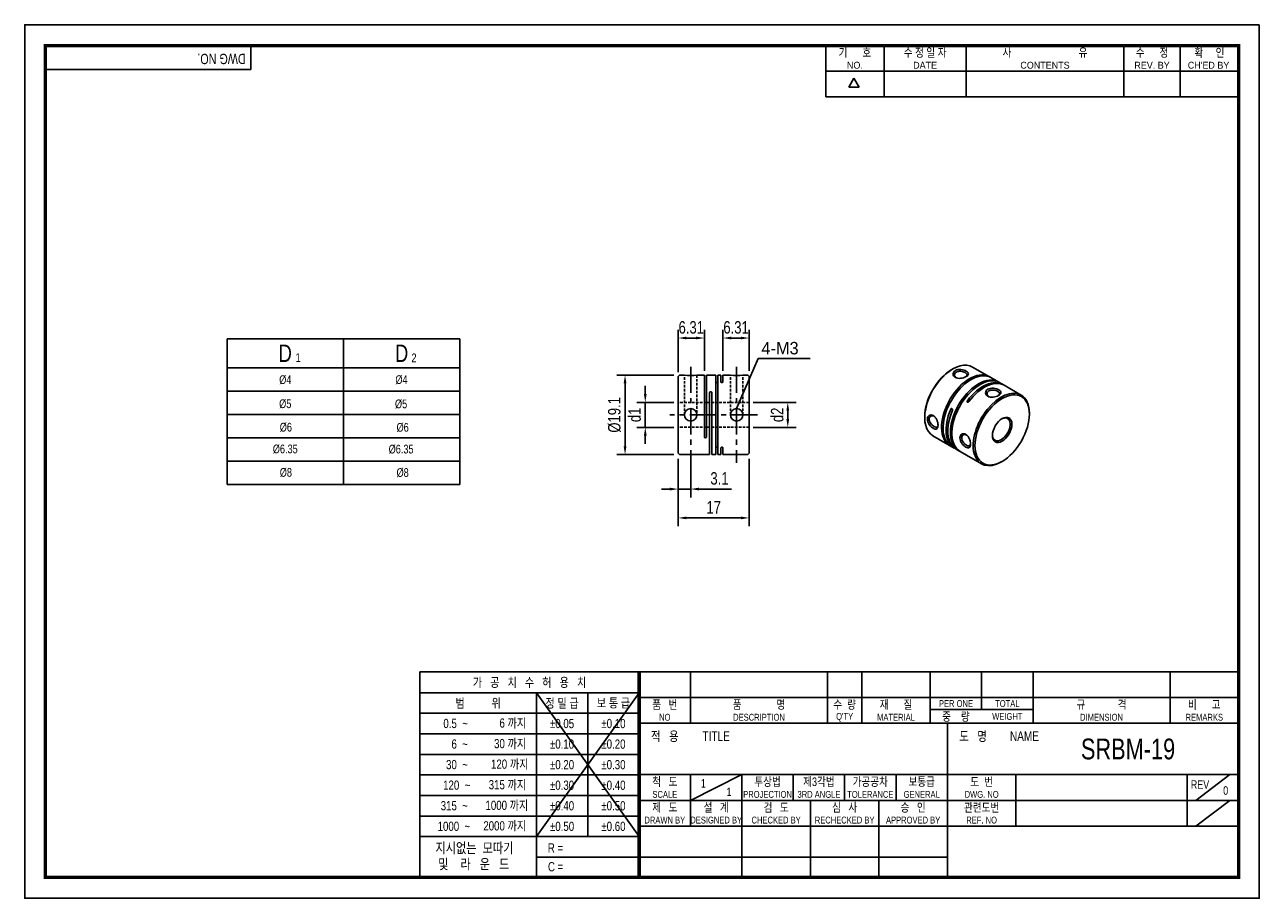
# Model space of a CAD drawing. Header units: millimetres. Extents: x 0 to 297, y 0 to 210.
import ezdxf
from ezdxf.enums import TextEntityAlignment as Align

# ---------------------------------------------------------------- set-up
doc = ezdxf.new("R2010")
doc.units = ezdxf.units.MM
doc.header["$LTSCALE"] = 5
for name, pattern in [('CENTER', [2, 1.25, -0.25, 0.25, -0.25]), ('CENTER2', [1.125, 0.75, -0.125, 0.125, -0.125]), ('DASHED', [0.75, 0.5, -0.25]), ('HIDDEN', [0.375, 0.25, -0.125]), ('HIDDEN2', [0.1875, 0.125, -0.0625]), ('PHANTOM2', [1.25, 0.625, -0.125, 0.125, -0.125, 0.125, -0.125])]:
    doc.linetypes.add(name, pattern=pattern)
doc.layers.get('0').update_dxf_attribs({"linetype": 'CONTINUOUS'})
doc.layers.get('Defpoints').update_dxf_attribs({"linetype": 'CONTINUOUS'})
for name, color, linetype in [('BM', 2, 'CONTINUOUS'), ('C', 1, 'CENTER2'), ('CT', 1, 'CENTER'), ('D', 7, 'CONTINUOUS'), ('DIM', 7, 'CONTINUOUS'), ('H', 3, 'HIDDEN'), ('HD', 4, 'DASHED'), ('P', 4, 'PHANTOM2')]:
    doc.layers.add(name, color=color, linetype=linetype)
doc.styles.get("Standard").update_dxf_attribs({"font": 'Gulim.ttf', "width": 0.8, "height": 3})
doc.dimstyles.new('LIM', dxfattribs={"dimtxt": 2, "dimasz": 2, "dimexe": 2, "dimexo": 1, "dimgap": 1, "dimtad": 1, "dimdec": 3, "dimzin": 9, "dimdsep": 46, "dimtxsty": 'Standard', "dimcen": 3, "dimclrd": 1, "dimclre": 1, "dimadec": 0, "dimazin": 0, "dimtfac": 1, "dimtdec": 3, "dimtmove": 0, "dimatfit": 3, "dimfxl": 0, "dimtolj": 1, "dimtzin": 0, "dimarcsym": 0})

# ---------------------------------------------------------------- blocks, each defined once
blk = doc.blocks.new('*D49')
at = {"layer": 'Defpoints', "color": 0}
for p in [(157.19, 134.68), (157.19, 125.46), (163.5, 125.76)]:
    blk.add_point(p, dxfattribs=at)
at = {"layer": 'DIM', "color": 1, "lineweight": -2}
for p, q in [((157.19, 126.46), (157.19, 136.68)), ((163.5, 126.76), (163.5, 136.68)), ((161.5, 134.68), (159.19, 134.68))]:
    blk.add_line(p, q, dxfattribs=at)
at = {"layer": 'DIM', "color": 1}
for points in [[(159.19, 135.02), (159.19, 134.35), (157.19, 134.68)], [(161.5, 135.02), (161.5, 134.35), (163.5, 134.68)]]:
    blk.add_solid(points, dxfattribs=at)
at = {"layer": 'DIM', "color": 0, "insert": (160.35, 137.22), "char_height": 3, "attachment_point": 5}
blk.add_mtext('\\A1;6.31', dxfattribs=at)
blk = doc.blocks.new('*D50')
at = {"layer": 'Defpoints', "color": 0}
for p in [(174.28, 106.66), (157.19, 98.37), (157.19, 91.44)]:
    blk.add_point(p, dxfattribs=at)
at = {"layer": 'DIM', "color": 1, "lineweight": -2}
for p, q in [((174.28, 105.66), (174.28, 89.44)), ((157.19, 97.37), (157.19, 89.44)), ((172.28, 91.44), (159.19, 91.44))]:
    blk.add_line(p, q, dxfattribs=at)
at = {"layer": 'DIM', "color": 1}
for points in [[(159.19, 91.77), (159.19, 91.1), (157.19, 91.44)], [(172.28, 91.77), (172.28, 91.1), (174.28, 91.44)]]:
    blk.add_solid(points, dxfattribs=at)
at = {"layer": 'DIM', "color": 0, "insert": (165.74, 93.98), "char_height": 3, "attachment_point": 5}
blk.add_mtext('\\A1;17', dxfattribs=at)
blk = doc.blocks.new('*D51')
at = {"layer": 'Defpoints', "color": 0}
for p in [(157.19, 106.66), (160.21, 106.66), (160.21, 98.37)]:
    blk.add_point(p, dxfattribs=at)
at = {"layer": 'DIM', "color": 1, "lineweight": -2}
for p, q in [((157.19, 105.66), (157.19, 96.37)), ((160.21, 105.66), (160.21, 96.37)), ((155.19, 98.37), (153.19, 98.37)), ((157.19, 98.37), (160.21, 98.37)), ((162.21, 98.37), (170.07, 98.37))]:
    blk.add_line(p, q, dxfattribs=at)
at = {"layer": 'DIM', "color": 1}
for points in [[(155.19, 98.71), (155.19, 98.04), (157.19, 98.37)], [(162.21, 98.71), (162.21, 98.04), (160.21, 98.37)]]:
    blk.add_solid(points, dxfattribs=at)
at = {"layer": 'DIM', "color": 0, "insert": (167.14, 100.92), "char_height": 3, "attachment_point": 5}
blk.add_mtext('\\A1;3.1', dxfattribs=at)
blk = doc.blocks.new('*D52')
at = {"layer": 'Defpoints', "color": 0}
for p in [(157.19, 125.76), (144.42, 106.66), (157.19, 106.66)]:
    blk.add_point(p, dxfattribs=at)
at = {"layer": 'DIM', "color": 1, "lineweight": -2}
for p, q in [((156.19, 125.76), (142.42, 125.76)), ((144.42, 123.76), (144.42, 108.66)), ((156.19, 106.66), (142.42, 106.66))]:
    blk.add_line(p, q, dxfattribs=at)
at = {"layer": 'DIM', "color": 1}
for points in [[(144.09, 123.76), (144.76, 123.76), (144.42, 125.76)], [(144.09, 108.66), (144.76, 108.66), (144.42, 106.66)]]:
    blk.add_solid(points, dxfattribs=at)
at = {"layer": 'DIM', "color": 0, "insert": (141.88, 116.21), "char_height": 3, "attachment_point": 5, "rotation": 90}
blk.add_mtext('\\A1;%%c19.1', dxfattribs=at)
blk = doc.blocks.new('*D53')
at = {"layer": 'Defpoints', "color": 0}
for p in [(157.19, 119.21), (149.29, 113.21), (157.19, 113.21)]:
    blk.add_point(p, dxfattribs=at)
at = {"layer": 'DIM', "color": 1, "lineweight": -2}
for p, q in [((149.29, 121.21), (149.29, 123.21)), ((156.19, 119.21), (147.29, 119.21)), ((149.29, 119.21), (149.29, 113.21)), ((156.19, 113.21), (147.29, 113.21)), ((149.29, 111.21), (149.29, 109.21))]:
    blk.add_line(p, q, dxfattribs=at)
at = {"layer": 'DIM', "color": 1}
for points in [[(148.95, 121.21), (149.62, 121.21), (149.29, 119.21)], [(148.95, 111.21), (149.62, 111.21), (149.29, 113.21)]]:
    blk.add_solid(points, dxfattribs=at)
at = {"layer": 'DIM', "color": 0, "insert": (146.74, 116.21), "char_height": 3, "attachment_point": 5, "rotation": 90}
blk.add_mtext('\\A1;d1', dxfattribs=at)
blk = doc.blocks.new('*D54')
at = {"layer": 'Defpoints', "color": 0}
for p in [(174.28, 134.68), (167.97, 125.76), (174.28, 125.76)]:
    blk.add_point(p, dxfattribs=at)
at = {"layer": 'DIM', "color": 1, "lineweight": -2}
for p, q in [((167.97, 126.76), (167.97, 136.68)), ((174.28, 126.76), (174.28, 136.68)), ((169.97, 134.68), (172.28, 134.68))]:
    blk.add_line(p, q, dxfattribs=at)
at = {"layer": 'DIM', "color": 1}
for points in [[(169.97, 135.02), (169.97, 134.35), (167.97, 134.68)], [(172.28, 135.02), (172.28, 134.35), (174.28, 134.68)]]:
    blk.add_solid(points, dxfattribs=at)
at = {"layer": 'DIM', "color": 0, "insert": (171.13, 137.22), "char_height": 3, "attachment_point": 5}
blk.add_mtext('\\A1;6.31', dxfattribs=at)
blk = doc.blocks.new('*D55')
at = {"layer": 'Defpoints', "color": 0}
for p in [(174.28, 119.21), (183.57, 119.21), (174.28, 113.21)]:
    blk.add_point(p, dxfattribs=at)
at = {"layer": 'DIM', "color": 1, "lineweight": -2}
for p, q in [((175.28, 119.21), (185.57, 119.21)), ((183.57, 115.21), (183.57, 117.21)), ((175.28, 113.21), (185.57, 113.21))]:
    blk.add_line(p, q, dxfattribs=at)
at = {"layer": 'DIM', "color": 1}
for points in [[(183.23, 117.21), (183.9, 117.21), (183.57, 119.21)], [(183.23, 115.21), (183.9, 115.21), (183.57, 113.21)]]:
    blk.add_solid(points, dxfattribs=at)
at = {"layer": 'DIM', "color": 0, "insert": (181.03, 116.21), "char_height": 3, "attachment_point": 5, "rotation": 90}
blk.add_mtext('\\A1;d2', dxfattribs=at)

msp = doc.modelspace()

# ---------------------------------------------------------------- linework, layer by layer
for p, q in [((54.437, 199.2323), (54.437, 205)), ((192.7139, 192.6407), (192.7139, 205)), ((206.7211, 192.6407), (206.7211, 205)), ((226.4959, 192.6407), (226.4959, 205)), ((264.3976, 192.6407), (264.3976, 205)), ((277.9928, 192.6407), (277.9928, 205)), ((54.437, 199.2323), (5, 199.2323)), ((192.7139, 198.8204), (291.588, 198.8204)), ((198.2565, 194.9765), (199.4924, 197.1172)), ((200.7283, 194.9765), (199.4924, 197.1172)), ((200.7283, 194.9765), (198.2565, 194.9765)), ((192.7139, 192.6407), (291.588, 192.6407)), ((48.6738, 134.5105), (48.6738, 99.5105)), ((48.6738, 134.5105), (104.6738, 134.5105)), ((104.6738, 134.5105), (104.6738, 99.5105)), ((48.6738, 99.5105), (104.6738, 99.5105)), ((95.0758, 54.437), (95.0758, 5)), ((147.8086, 54.437), (95.0758, 54.437)), ((292, 54.437), (147.8086, 54.437)), ((147.8086, 54.437), (147.8086, 5)), ((160.1679, 54.437), (160.1679, 42.0778)), ((193.1259, 54.437), (193.1259, 42.0778)), ((201.3654, 54.437), (201.3654, 42.0778)), ((217.8444, 54.437), (217.8444, 42.0778)), ((230.2037, 54.437), (230.2037, 45.3736)), ((242.563, 54.437), (242.563, 42.0778)), ((275.521, 54.437), (275.521, 42.0778)), ((147.8086, 49.4295), (95.0758, 49.4295)), ((147.8086, 49.4295), (123.0901, 14.8235)), ((123.0901, 49.4295), (147.8086, 14.8235)), ((123.0901, 49.4295), (123.0901, 5)), ((135.4493, 49.4295), (135.4493, 14.8235)), ((147.8086, 48.2574), (292, 48.2574)), ((217.8444, 45.3736), (242.563, 45.3736)), ((147.8086, 44.4858), (95.0758, 44.4858)), ((147.8086, 42.0778), (292, 42.0778)), ((221.9642, 5), (221.9642, 42.0778)), ((147.8086, 39.5421), (95.0758, 39.5421)), ((147.8086, 34.5984), (95.0758, 34.5984)), ((147.8086, 29.7185), (292, 29.7185)), ((160.1679, 23.5389), (172.5271, 29.7185)), ((160.1679, 29.7185), (160.1679, 17.3593)), ((172.5271, 29.7185), (172.5271, 5)), ((184.8864, 29.7185), (184.8864, 23.5389)), ((197.2457, 29.7185), (197.2457, 23.5389)), ((209.6049, 29.7185), (209.6049, 23.5389)), ((238.4432, 29.7185), (238.4432, 17.3593)), ((279.6407, 29.7185), (279.6407, 17.3593)), ((281.7006, 23.5389), (289.9401, 29.7185)), ((147.8086, 29.6547), (95.0758, 29.6547)), ((147.8086, 24.711), (95.0758, 24.711)), ((147.8086, 23.5389), (221.9642, 23.5389)), ((189.0061, 23.5389), (189.0061, 5)), ((205.4852, 23.5389), (205.4852, 5)), ((221.9642, 23.5389), (292, 23.5389)), ((281.7006, 17.3593), (289.9401, 23.5389)), ((147.8086, 19.7673), (95.0758, 19.7673)), ((147.8086, 17.3593), (292, 17.3593)), ((147.8086, 14.8235), (95.0758, 14.8235)), ((147.8086, 9.8798), (123.0901, 9.8798)), ((147.8086, 9.8798), (221.9642, 9.8798))]:
    msp.add_line(p, q)
at = {"color": 4}
for p, q in [((76.6738, 134.5105), (76.6738, 99.5105)), ((48.6738, 127.5105), (104.6738, 127.5105))]:
    msp.add_line(p, q, dxfattribs=at)
at = {"color": 1}
for p, q in [((48.6738, 121.9105), (104.6738, 121.9105)), ((48.6738, 116.3105), (104.6738, 116.3105)), ((48.6738, 110.7105), (104.6738, 110.7105)), ((48.6738, 105.1105), (104.6738, 105.1105))]:
    msp.add_line(p, q, dxfattribs=at)
msp.add_lwpolyline([(297, 210), (0, 210), (0, 0), (297, 0)], close=True)
msp.add_lwpolyline([(292, 205, 0.8, 0.8, 0), (5, 205, 0.8, 0.8, 0), (5, 5, 0.8, 0.8, 0), (292, 5, 0.8, 0.8, 0)], format="xyseb", close=True)
at = {"const_width": 0.824}
msp.add_lwpolyline([(147.8086, 5), (147.8086, 54.437)], dxfattribs=at)
at = {"layer": 'BM', "linetype": 'Continuous'}
for p, q in [((232.0955, 125.3748), (228.0438, 127.7141)), ((157.4916, 125.7638), (157.1916, 125.4638)), ((157.1916, 125.4638), (157.1916, 106.9638)), ((158.6995, 125.7638), (157.4916, 125.7638)), ((163.5012, 125.7638), (161.711, 125.7638)), ((163.5012, 125.7638), (163.5012, 110.9362)), ((164.0038, 125.7638), (164.0038, 110.9362)), ((166.2389, 125.7638), (164.0038, 125.7638)), ((166.2389, 125.7638), (166.2389, 106.6638)), ((166.7416, 125.7638), (166.7416, 106.6638)), ((167.4688, 125.7638), (166.7416, 125.7638)), ((167.4688, 125.7638), (167.4688, 124.173)), ((169.7616, 125.7638), (167.9715, 125.7638)), ((167.9715, 125.7638), (167.9715, 124.173)), ((173.9811, 125.7638), (172.7732, 125.7638)), ((173.9811, 125.7638), (174.2811, 125.4638)), ((174.2811, 125.4638), (174.2811, 106.9638)), ((223.2688, 127.2411), (223.0555, 127.118)), ((235.2942, 123.5281), (232.4509, 125.1696)), ((233.1848, 124.3702), (233.1848, 124.5264)), ((239.7014, 120.9836), (235.6496, 123.3229)), ((164.7311, 121.4914), (164.7311, 106.6638)), ((165.0829, 121.7427), (164.9824, 121.7427)), ((165.3342, 121.4914), (165.3342, 106.6638)), ((226.7874, 119.6016), (226.7874, 119.2556)), ((223.0584, 117.7215), (222.7587, 117.5485)), ((223.1295, 117.6805), (223.0584, 117.7215)), ((241.6792, 116.3656), (241.6792, 116.6118)), ((216.5159, 115.791), (216.5159, 115.5448)), ((218.4938, 111.173), (223.6117, 108.2182)), ((157.4916, 106.6638), (157.1916, 106.9638)), ((167.4688, 108.2546), (167.4688, 106.6638)), ((167.9715, 108.2546), (167.9715, 106.6638)), ((174.2811, 106.9638), (173.9811, 106.6638)), ((221.6925, 109.5458), (221.8278, 109.6239)), ((224.0382, 107.9719), (224.678, 107.6026)), ((225.0334, 107.3974), (230.1514, 104.4425)), ((157.4916, 106.6638), (164.7311, 106.6638)), ((165.3342, 106.6638), (166.2389, 106.6638)), ((166.7416, 106.6638), (167.4688, 106.6638)), ((167.9715, 106.6638), (173.9811, 106.6638)), ((234.9264, 104.9155), (235.1396, 105.0386))]:
    msp.add_line(p, q, dxfattribs=at)
for centre in [(160.2074, 116.2138), (171.2653, 116.2138)]:
    msp.add_circle(centre, 1.5079, dxfattribs=at)
for centre, radius, start, end in [((160.2074, 135.1969), 9.5529, 260.917698, 279.080832), ((171.2652, 135.1969), 9.5529, 260.919168, 279.082302), ((164.9824, 121.4914), 0.2513, 90, 180), ((165.0829, 121.4914), 0.2513, 0, 90), ((163.7525, 110.9362), 0.2513, 180, 0)]:
    msp.add_arc(centre, radius, start, end, dxfattribs=at)
for centre, major_axis, start_param, end_param in [((223.2688, 119.4436), (-4.775, -8.2705), 3.14159265, 6.28318531), ((223.0555, 119.5667), (4.6242, 8.0094), 0.78539816, 2.35619449), ((227.3205, 117.1043), (-4.775, -8.2705), 3.10436791, 6.08330563), ((227.6759, 116.8991), (-4.775, -8.2705), 3.14159265, 6.08330563), ((229.453, 115.8731), (4.775, 8.2705), 0.19987967, 3.1788174), ((229.8084, 115.6679), (4.775, 8.2705), 0.19987967, 3.14159265), ((230.5192, 115.2575), (-4.775, -8.2705), 3.10436791, 4.51250931), ((230.8746, 115.0523), (-4.775, -8.2705), 3.14159265, 4.51250931), ((234.9264, 112.7131), (4.775, 8.2705), 0, 3.92699082), ((234.9264, 112.7131), (4.775, 8.2705), 5.49778714, 6.28318531), ((228.3867, 116.4887), (4.775, 8.2705), 1.770676, 3.18626689), ((228.8132, 116.2425), (4.775, 8.2705), 1.770676, 3.14159265), ((234.9264, 112.7131), (-1.5079, -2.6118), 0, 3.87816325), ((234.9264, 112.7131), (-1.5079, -2.6118), 5.54661471, 6.28318531)]:
    msp.add_ellipse(centre, major_axis=major_axis, ratio=0.57735027, start_param=start_param, end_param=end_param, dxfattribs=at)
for major_axis in [(-4.6242, -8.0094), (1.6587, 2.8729)]:
    msp.add_ellipse((235.1396, 112.5899), major_axis=major_axis, ratio=0.57735027, dxfattribs=at)
for points, knots in [([(223.9085, 126.8717), (224.0823, 126.972), (224.4883, 127.1213), (225.2139, 127.1453), (225.9379, 127.018), (226.5397, 126.7558), (226.9546, 126.4311), (227.0697, 126.0745), (226.9288, 125.7128), (226.4974, 125.3855), (225.888, 125.1117), (225.1619, 124.9726), (224.4375, 124.9776), (223.8355, 125.1942), (223.4206, 125.5644), (223.3065, 126.0439), (223.4473, 126.5208), (223.7348, 126.7715), (223.9085, 126.8717)], [0, 0, 0, 0, 0.06327675, 0.12629077, 0.1885775, 0.24993225, 0.31128526, 0.37363348, 0.43663676, 0.49999373, 0.56327612, 0.62630741, 0.68863245, 0.75007978, 0.81133847, 0.87369035, 0.93672411, 1, 1, 1, 1]), ([(224.1218, 126.5024), (223.8432, 126.3416), (223.5171, 125.8146), (223.8663, 125.2486), (224.2031, 125.0817), (224.2472, 125.0629)], [0, 0, 0, 0, 0.125014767, 0.249909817, 0.267778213, 0.267778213, 0.267778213, 0.267778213]), ([(226.3649, 125.3409), (226.5756, 125.486), (226.8362, 125.8416), (226.3692, 126.3864), (225.1879, 126.7793), (224.4003, 126.6632), (224.1218, 126.5024)], [0.517605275, 0.517605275, 0.517605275, 0.517605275, 0.625067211, 0.750063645, 0.874990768, 1, 1, 1, 1]), ([(166.2389, 124.173), (166.2389, 124.1495), (166.2466, 124.1253), (166.2616, 124.1029), (166.2757, 124.0818), (166.2969, 124.0615), (166.3242, 124.0447), (166.343, 124.0331), (166.3651, 124.023), (166.3895, 124.0155), (166.4139, 124.0079), (166.4413, 124.0028), (166.4689, 124.0012), (166.476, 124.0007), (166.4831, 124.0005), (166.4903, 124.0005), (166.5147, 124.0005), (166.5395, 124.0032), (166.5624, 124.008), (166.5852, 124.0129), (166.6069, 124.02), (166.6261, 124.0287), (166.6466, 124.0379), (166.6647, 124.0491), (166.6799, 124.0612), (166.6977, 124.0754), (166.7119, 124.0912), (166.7219, 124.1076), (166.735, 124.1287), (166.7416, 124.1511), (166.7416, 124.173)], [0, 0, 0, 0, 0.14736587, 0.14736587, 0.14736587, 0.28605591, 0.28605591, 0.28605591, 0.38096535, 0.38096535, 0.38096535, 0.47674726, 0.47674726, 0.47674726, 0.5008957, 0.5008957, 0.5008957, 0.58490955, 0.58490955, 0.58490955, 0.66848992, 0.66848992, 0.66848992, 0.75789224, 0.75789224, 0.75789224, 0.86327826, 0.86327826, 0.86327826, 1, 1, 1, 1]), ([(167.648, 124.008), (167.6252, 124.0129), (167.6035, 124.02), (167.5844, 124.0287), (167.5638, 124.0379), (167.5457, 124.0491), (167.5305, 124.0612), (167.5127, 124.0754), (167.4986, 124.0912), (167.4885, 124.1076), (167.4755, 124.1287), (167.4688, 124.1511), (167.4688, 124.173)], [0.584909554, 0.584909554, 0.584909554, 0.584909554, 0.668489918, 0.668489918, 0.668489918, 0.757892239, 0.757892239, 0.757892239, 0.863278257, 0.863278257, 0.863278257, 1, 1, 1, 1]), ([(167.7415, 124.0012), (167.7344, 124.0007), (167.7273, 124.0005), (167.7202, 124.0005), (167.6957, 124.0005), (167.671, 124.0032), (167.648, 124.008)], [0.476747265, 0.476747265, 0.476747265, 0.476747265, 0.500895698, 0.500895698, 0.500895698, 0.584909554, 0.584909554, 0.584909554, 0.584909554]), ([(167.9715, 124.173), (167.9715, 124.1495), (167.9638, 124.1253), (167.9488, 124.1029), (167.9347, 124.0818), (167.9135, 124.0615), (167.8863, 124.0447), (167.8675, 124.0331), (167.8453, 124.023), (167.821, 124.0155), (167.7965, 124.0079), (167.7691, 124.0028), (167.7415, 124.0012)], [0, 0, 0, 0, 0.14736587, 0.14736587, 0.14736587, 0.286055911, 0.286055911, 0.286055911, 0.380965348, 0.380965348, 0.380965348, 0.476747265, 0.476747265, 0.476747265, 0.476747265]), ([(234.2866, 120.88), (234.113, 120.7797), (233.707, 120.5975), (232.9812, 120.4583), (232.2574, 120.4628), (231.6555, 120.6794), (231.2405, 121.0496), (231.1255, 121.5292), (231.2664, 122.0063), (231.6979, 122.3827), (232.3075, 122.6072), (233.0336, 122.631), (233.7578, 122.5031), (234.3595, 122.241), (234.7746, 121.9163), (234.8886, 121.5597), (234.7476, 121.1982), (234.4603, 120.9802), (234.2866, 120.88)], [0, 0, 0, 0, 0.06327212, 0.12630238, 0.18858606, 0.24990885, 0.31129193, 0.37368535, 0.43667186, 0.49999903, 0.56331119, 0.62635929, 0.68863918, 0.75005639, 0.81134706, 0.87370197, 0.93671948, 1, 1, 1, 1]), ([(234.1842, 120.8266), (234.3947, 120.9716), (234.6551, 121.327), (234.189, 121.8716), (233.0077, 122.2649), (231.8255, 122.0909), (231.336, 121.2999), (231.6861, 120.7335), (232.0237, 120.5666), (232.0679, 120.5479)], [0.01763314, 0.01763314, 0.01763314, 0.01763314, 0.125009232, 0.249936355, 0.374932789, 0.500000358, 0.625019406, 0.750090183, 0.767981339, 0.767981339, 0.767981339, 0.767981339]), ([(233.1848, 124.5264), (233.2099, 124.5216), (233.2407, 124.5134), (233.2746, 124.5024), (233.3064, 124.4921), (233.3422, 124.4788), (233.3784, 124.4638), (233.4034, 124.4534), (233.4293, 124.442), (233.4541, 124.4303), (233.4789, 124.4185), (233.5033, 124.4061), (233.5245, 124.3944), (233.53, 124.3914), (233.5352, 124.3884), (233.5403, 124.3855), (233.5575, 124.3756), (233.5724, 124.3661), (233.5838, 124.3579), (233.5951, 124.3497), (233.6033, 124.3426), (233.6081, 124.3368), (233.6133, 124.3306), (233.6149, 124.3258), (233.6133, 124.3224), (233.6114, 124.3183), (233.6051, 124.3161), (233.5952, 124.3155), (233.5825, 124.3148), (233.5636, 124.3168), (233.5403, 124.3212)], [0, 0, 0, 0, 0.14736587, 0.14736587, 0.14736587, 0.28605591, 0.28605591, 0.28605591, 0.38096535, 0.38096535, 0.38096535, 0.47674726, 0.47674726, 0.47674726, 0.5008957, 0.5008957, 0.5008957, 0.58490955, 0.58490955, 0.58490955, 0.66848992, 0.66848992, 0.66848992, 0.75789224, 0.75789224, 0.75789224, 0.86327826, 0.86327826, 0.86327826, 1, 1, 1, 1]), ([(227.1428, 119.3964), (227.1177, 119.3627), (227.0869, 119.3315), (227.053, 119.3058), (227.0212, 119.2817), (226.9855, 119.2618), (226.9492, 119.2494), (226.9242, 119.2409), (226.8983, 119.2358), (226.8736, 119.2352), (226.8487, 119.2347), (226.8243, 119.2388), (226.8031, 119.2478), (226.7977, 119.2501), (226.7924, 119.2527), (226.7874, 119.2556), (226.7701, 119.2655), (226.7552, 119.2793), (226.7439, 119.2955), (226.7325, 119.3115), (226.7244, 119.3304), (226.7195, 119.3503), (226.7143, 119.3716), (226.7128, 119.3946), (226.7144, 119.4178), (226.7163, 119.4451), (226.7226, 119.4732), (226.7324, 119.5004), (226.7451, 119.5356), (226.764, 119.5702), (226.7874, 119.6016)], [0, 0, 0, 0, 0.14736587, 0.14736587, 0.14736587, 0.28605591, 0.28605591, 0.28605591, 0.38096535, 0.38096535, 0.38096535, 0.47674726, 0.47674726, 0.47674726, 0.5008957, 0.5008957, 0.5008957, 0.58490955, 0.58490955, 0.58490955, 0.66848992, 0.66848992, 0.66848992, 0.75789224, 0.75789224, 0.75789224, 0.86327826, 0.86327826, 0.86327826, 1, 1, 1, 1]), ([(217.1557, 115.1754), (217.1557, 115.3759), (217.2294, 115.7499), (217.5714, 116.1107), (218.0437, 116.2516), (218.5716, 116.0776), (219.0603, 115.6648), (219.4267, 115.0403), (219.6695, 114.3417), (219.7372, 113.677), (219.6697, 113.1395), (219.427, 112.8366), (219.0605, 112.7579), (218.572, 112.9545), (218.0439, 113.3447), (217.5716, 113.908), (217.229, 114.5486), (217.1556, 114.975), (217.1557, 115.1754)], [0, 0, 0, 0, 0.06327675, 0.12629077, 0.1885775, 0.24993225, 0.31128526, 0.37363348, 0.43663676, 0.49999373, 0.56327612, 0.62630741, 0.68863245, 0.75007978, 0.81133847, 0.87369035, 0.93672411, 1, 1, 1, 1]), ([(218.8922, 115.786), (218.8537, 115.815), (218.5406, 116.0235), (217.8755, 116.043), (217.5822, 115.4971), (217.5822, 115.1754)], [0.732106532, 0.732106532, 0.732106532, 0.732106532, 0.750063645, 0.874990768, 1, 1, 1, 1]), ([(222.7587, 117.5485), (222.7875, 117.6151), (222.8318, 117.6718), (222.9401, 117.7415), (223.0061, 117.7518), (223.0584, 117.7215)], [0, 0, 0, 0, 0.5, 0.5, 1, 1, 1, 1]), ([(223.1295, 117.6805), (223.1816, 117.6504), (223.2127, 117.5851), (223.2275, 117.4432), (223.2139, 117.3688), (223.1852, 117.3023)], [0, 0, 0, 0, 0.5, 0.5, 1, 1, 1, 1]), ([(217.5822, 115.1754), (217.5822, 114.8538), (217.8754, 114.1137), (218.8063, 113.2871), (219.5115, 113.1551), (219.6892, 113.5584), (219.7096, 113.813)], [0, 0, 0, 0, 0.125014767, 0.249909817, 0.374980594, 0.482323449, 0.482323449, 0.482323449, 0.482323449]), ([(227.5338, 109.1836), (227.5337, 108.9831), (227.4886, 108.6254), (227.2462, 108.3224), (226.8804, 108.2431), (226.3919, 108.4397), (225.8637, 108.8299), (225.3909, 109.3932), (225.0482, 110.0341), (224.9379, 110.6741), (225.0483, 111.2361), (225.3908, 111.5966), (225.8636, 111.7366), (226.3915, 111.5628), (226.8803, 111.1501), (227.2461, 110.5251), (227.4886, 109.8269), (227.5338, 109.3842), (227.5338, 109.1836)], [0, 0, 0, 0, 0.06327212, 0.12630238, 0.18858606, 0.24990885, 0.31129193, 0.37368535, 0.43667186, 0.49999903, 0.56331119, 0.62635929, 0.68863918, 0.75005639, 0.81134706, 0.87370197, 0.93671948, 1, 1, 1, 1]), ([(226.7127, 111.2706), (226.674, 111.2998), (226.3606, 111.5089), (225.6949, 111.5291), (225.2545, 110.7098), (225.6948, 109.5988), (226.6261, 108.7723), (227.3308, 108.6411), (227.5084, 109.0442), (227.5287, 109.299)], [0.231912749, 0.231912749, 0.231912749, 0.231912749, 0.249936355, 0.374932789, 0.500000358, 0.625019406, 0.750090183, 0.874985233, 0.982373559, 0.982373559, 0.982373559, 0.982373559]), ([(166.7416, 108.2546), (166.7416, 108.2781), (166.7339, 108.3023), (166.7189, 108.3247), (166.7048, 108.3458), (166.6836, 108.3661), (166.6564, 108.3829), (166.6376, 108.3945), (166.6154, 108.4046), (166.5911, 108.4121), (166.5666, 108.4197), (166.5392, 108.4247), (166.5116, 108.4264), (166.5045, 108.4268), (166.4974, 108.4271), (166.4903, 108.4271), (166.4658, 108.4271), (166.4411, 108.4244), (166.4181, 108.4196), (166.3953, 108.4147), (166.3736, 108.4076), (166.3545, 108.3989), (166.334, 108.3897), (166.3158, 108.3785), (166.3006, 108.3664), (166.2828, 108.3522), (166.2687, 108.3363), (166.2586, 108.32), (166.2456, 108.2989), (166.2389, 108.2765), (166.2389, 108.2546)], [0, 0, 0, 0, 0.14736587, 0.14736587, 0.14736587, 0.28605591, 0.28605591, 0.28605591, 0.38096535, 0.38096535, 0.38096535, 0.47674726, 0.47674726, 0.47674726, 0.5008957, 0.5008957, 0.5008957, 0.58490955, 0.58490955, 0.58490955, 0.66848992, 0.66848992, 0.66848992, 0.75789224, 0.75789224, 0.75789224, 0.86327826, 0.86327826, 0.86327826, 1, 1, 1, 1]), ([(167.4688, 108.2546), (167.4688, 108.2781), (167.4765, 108.3023), (167.4915, 108.3247), (167.5056, 108.3458), (167.5268, 108.3661), (167.554, 108.3829), (167.5728, 108.3945), (167.595, 108.4046), (167.6194, 108.4121), (167.6438, 108.4197), (167.6712, 108.4247), (167.6988, 108.4264), (167.7059, 108.4268), (167.713, 108.4271), (167.7202, 108.4271), (167.7446, 108.4271), (167.7694, 108.4244), (167.7923, 108.4196), (167.8151, 108.4147), (167.8368, 108.4076), (167.856, 108.3989), (167.8765, 108.3897), (167.8946, 108.3785), (167.9098, 108.3664), (167.9276, 108.3522), (167.9418, 108.3363), (167.9518, 108.32), (167.9649, 108.2989), (167.9715, 108.2765), (167.9715, 108.2546)], [0, 0, 0, 0, 0.14736587, 0.14736587, 0.14736587, 0.28605591, 0.28605591, 0.28605591, 0.38096535, 0.38096535, 0.38096535, 0.47674726, 0.47674726, 0.47674726, 0.5008957, 0.5008957, 0.5008957, 0.58490955, 0.58490955, 0.58490955, 0.66848992, 0.66848992, 0.66848992, 0.75789224, 0.75789224, 0.75789224, 0.86327826, 0.86327826, 0.86327826, 1, 1, 1, 1]), ([(222.0479, 109.3406), (222.0645, 109.3212), (222.0762, 109.3049), (222.0815, 109.2933), (222.0864, 109.2825), (222.0858, 109.2754), (222.0784, 109.2738), (222.0733, 109.2727), (222.0648, 109.2741), (222.0529, 109.2784), (222.0409, 109.2827), (222.0251, 109.2902), (222.0068, 109.3002), (222.0021, 109.3028), (221.9972, 109.3055), (221.9922, 109.3084), (221.9749, 109.3184), (221.9555, 109.3304), (221.9359, 109.3434), (221.9163, 109.3564), (221.8959, 109.3706), (221.8762, 109.3849), (221.8552, 109.4003), (221.8345, 109.4161), (221.8152, 109.4316), (221.7925, 109.4499), (221.7713, 109.468), (221.7526, 109.485), (221.7285, 109.507), (221.708, 109.5278), (221.6925, 109.5458)], [0, 0, 0, 0, 0.14736587, 0.14736587, 0.14736587, 0.28605591, 0.28605591, 0.28605591, 0.38096535, 0.38096535, 0.38096535, 0.47674726, 0.47674726, 0.47674726, 0.5008957, 0.5008957, 0.5008957, 0.58490955, 0.58490955, 0.58490955, 0.66848992, 0.66848992, 0.66848992, 0.75789224, 0.75789224, 0.75789224, 0.86327826, 0.86327826, 0.86327826, 1, 1, 1, 1])]:
    msp.add_open_spline(points, degree=3, knots=knots, dxfattribs=at)
at = {"layer": 'C'}
msp.add_line((147.8086, 49.4295), (147.8086, 49.3961), dxfattribs=at)
at = {"layer": 'CT'}
for p, q in [((160.2074, 127.7638), (160.2074, 104.6638)), ((171.2653, 127.7638), (171.2653, 104.6638)), ((176.2811, 116.2138), (155.1916, 116.2138))]:
    msp.add_line(p, q, dxfattribs=at)
at = {"layer": 'H'}
msp.add_line((147.8086, 49.3128), (147.8086, 49.2711), dxfattribs=at)
at = {"layer": 'HD', "linetype": 'HIDDEN2'}
for p, q in [((158.6995, 116.2138), (158.6995, 125.7638)), ((161.7151, 125.7638), (161.7153, 116.2138)), ((169.7574, 116.2138), (169.7574, 125.7638)), ((172.7732, 116.2138), (172.7732, 125.7638)), ((174.2811, 119.2138), (157.1916, 119.2138)), ((174.2811, 113.2138), (157.1916, 113.2138))]:
    msp.add_line(p, q, dxfattribs=at)
at = {"layer": 'P'}
msp.add_line((147.8086, 49.221), (147.8086, 49.1627), dxfattribs=at)

# ---------------------------------------------------------------- texts
at = {"color": 0}
for s, insert, char_height, width, attachment_point in [('D', (62.6738, 131.0105), 4.2, 28, 5), ('D', (90.6738, 131.0105), 4.2, 28, 5), ('1', (65.1697, 131.0353), 2.1, 6.3, 1), ('2', (93.04, 130.9549), 2.1, 3.36, 1), ('%%c4', (62.6919, 124.6321), 2.1, 28, 5), ('%%c4', (90.6448, 124.6457), 2.1, 28, 5), ('%%c5', (62.6829, 118.8487), 2.1, 28, 5), ('%%c5', (90.548, 118.8137), 2.1, 28, 5), ('%%c6', (62.8299, 113.2144), 2.1, 28, 5), ('%%c6', (90.9224, 113.175), 2.1, 28, 5), ('%%C6.35', (62.6829, 107.9803), 2.1, 28, 5), ('%%C6.35', (90.548, 107.9453), 2.1, 28, 5), ('%%C8', (62.8299, 102.346), 2.1, 28, 5), ('%%C8', (90.9224, 102.3066), 2.1, 28, 5)]:
    msp.add_mtext(s, dxfattribs=dict(at, insert=insert, char_height=char_height, width=width, attachment_point=attachment_point))
at = {"layer": 'D', "width": 0.8}
for s, height, p in [('확     인', 2.05988, (284.9964, 203.3521)), ('기      호', 2.05988, (199.7175, 203.3521)), ('수 정 일 자', 2.05988, (216.6085, 203.3521)), ('사                           유', 2.059877, (245.4468, 203.3521)), ('수      정', 2.05988, (271.1952, 203.3521)), ('가   공   치   수   허   용   치', 2.224667, (121.4422, 51.9333)), ('범          위', 2.224667, (109.0829, 46.9576)), ('정 밀 급', 2.22467, (129.2697, 46.9576)), ('보 통 급', 2.22467, (141.629, 46.9576)), ('품   번', 2.05988, (153.9882, 46.6095)), ('품              명', 2.059877, (176.6469, 46.6095)), ('수  량', 2.05988, (197.2457, 46.6095)), ('재      질', 2.05988, (209.6049, 46.6095)), ('PER ONE', 1.6479, (224.0241, 46.8155)), ('TOTAL', 1.6479, (236.3833, 46.8155)), ('규             격', 2.059877, (259.042, 46.6095)), ('비      고', 2.05988, (283.7605, 46.6095)), ('NO', 1.6479, (153.9882, 43.5197)), ('DESCRIPTION', 1.647902, (176.6469, 43.5197)), ("Q'TY", 1.6479, (197.2457, 43.5197)), ('MATERIAL', 1.6479, (209.6049, 43.5197)), ('중    량', 2.05988, (224.0241, 43.7257)), ('WEIGHT', 1.6479, (236.3833, 43.7257)), ('DIMENSION', 1.6479, (259.042, 43.5197)), ('REMARKS', 1.6479, (283.7605, 43.5197)), ('%%p0.05', 2.22467, (129.2697, 42.0139)), ('%%p0.10', 2.22467, (141.629, 42.0139)), ('%%p0.10', 2.22467, (129.2697, 37.0702)), ('%%p0.20', 2.22467, (141.629, 37.0702)), ('적   용', 2.30706, (153.9882, 38.988)), ('TITLE', 2.30706, (166.3475, 38.988)), ('도   명', 2.30706, (228.1438, 38.988)), ('NAME', 2.30706, (240.5031, 38.988)), ('SRBM-19', 5, (265.4275, 35.8982)), ('%%p0.20', 2.22467, (129.2697, 32.1265)), ('%%p0.30', 2.22467, (141.629, 32.1265)), ('%%p0.30', 2.22467, (129.2697, 27.1828)), ('%%p0.40', 2.22467, (141.629, 27.1828)), ('척   도', 2.05988, (153.9882, 28.0706)), ('1', 2.0599, (163.2577, 27.6586)), ('1', 2.0599, (169.4373, 25.5988)), ('투상법', 2.05988, (178.7068, 28.0706)), ('제3각법', 2.05988, (191.066, 28.0706)), ('가공공차', 2.05988, (203.4253, 28.0706)), ('보통급', 2.05988, (215.7845, 28.0706)), ('도  번', 2.05988, (230.2037, 28.0706)), ('REV', 2.05988, (282.7306, 27.3497)), ('0', 2.0599, (288.9102, 25.9078)), ('%%p0.40', 2.22467, (129.2697, 22.2391)), ('%%p0.50', 2.22467, (141.629, 22.2391)), ('SCALE', 1.6479, (153.9882, 24.9808)), ('PROJECTION', 1.6479, (178.7068, 24.9808)), ('3RD ANGLE', 1.6479, (191.066, 24.9808)), ('TOLERANCE', 1.6479, (203.4253, 24.9808)), ('GENERAL', 1.6479, (215.7845, 24.9808)), ('DWG. NO', 1.6479, (230.2037, 24.9808)), ('제   도', 2.05988, (153.9882, 21.891)), ('설   계', 2.05988, (166.3475, 21.891)), ('검   도', 2.05988, (180.7666, 21.891)), ('심   사', 2.05988, (197.2457, 21.891)), ('승   인', 2.05988, (213.7247, 21.891)), ('관련도번', 2.05988, (230.2037, 21.891)), ('%%p0.50', 2.22467, (129.2697, 17.2954)), ('%%p0.60', 2.22467, (141.629, 17.2954)), ('REF. NO', 1.6479, (230.2037, 18.8012))]:
    msp.add_text(s, height=height, dxfattribs=at).set_placement(p, align=Align.MIDDLE)
msp.add_text('DWG NO.', height=2.47185, rotation=180, dxfattribs=at).set_placement((53.1681, 203.0007))
at = {"layer": 'D'}
for s, p in [('NO.', (199.7175, 200.2623)), ('DATE', (216.6085, 200.2623)), ('CONTENTS', (245.4468, 200.2623)), ('REV. BY', (271.1952, 200.2623)), ("CH'ED BY", (284.7904, 200.2623))]:
    msp.add_text(s, height=1.6479, dxfattribs=at).set_placement(p, align=Align.MIDDLE)
at = {"layer": 'D', "width": 0.8}
for s, height, p in [('DRAWN BY', 1.6479, (153.9882, 17.9772)), ('DESIGNED BY', 1.647902, (166.3475, 17.9772)), ('CHECKED BY', 1.6479, (180.7666, 17.9772)), ('RECHECKED BY', 1.647902, (197.2457, 17.9772)), ('APPROVED BY', 1.647902, (213.7247, 17.9772))]:
    msp.add_text(s, height=height, dxfattribs=at).set_placement(p, align=Align.CENTER)
at = {"layer": 'D', "linetype": 'ByBlock', "width": 0.8}
for s, height, p in [('지시없는  모따기', 2.47185, (98.783, 10.8675)), ('및    라   운   드', 2.471852, (99.4623, 6.9968))]:
    msp.add_text(s, height=height, dxfattribs=at).set_placement(p)
at = {"layer": 'D', "width": 0.8}
for s, p in [('R = ', (125.8389, 10.9999)), ('C = ', (125.878, 6.4776))]:
    msp.add_text(s, height=2.22467, dxfattribs=at).set_placement(p)
at = {"layer": 'D', "char_height": 2.22467, "attachment_point": 6}
for s, insert, width in [('0.5  ~', (106.6111, 42.0139), 8.231062), ('6 까지', (120.6182, 42.0139), 9.803532), ('30 까지', (120.6182, 37.0702), 9.803491), ('6  ~', (106.6111, 37.0702), 8.231022), ('30  ~', (106.6111, 32.1265), 8.231022), ('120 까지', (121.1758, 32.1265), 12.652424), ('120  ~', (107.1976, 27.1828), 8.937991), ('315 까지', (120.6182, 27.1828), 12.097781), ('1000 까지', (121.1426, 22.2391), 13.382285), ('315  ~', (106.6111, 22.2391), 9.885083), ('1000  ~', (107.1704, 17.2954), 14.528725), ('2000 까지', (120.6182, 17.2954), 12.974319)]:
    msp.add_mtext(s, dxfattribs=dict(at, insert=insert, width=width))
at = {"layer": 'DIM'}
msp.add_text('4-M3', height=3, dxfattribs=at).set_placement((177.2364, 130.7526))

# ---------------------------------------------------------------- dimensions: what is measured, and where the dimension line sits
for base, p1, p2, picture, middle in [((157.1916, 134.6823), (163.5012, 125.7638), (157.1916, 125.4638), '*D49', (160.3464, 134.6823)), ((174.2811, 134.6823), (167.9715, 125.7638), (174.2811, 125.7638), '*D54', (171.1263, 134.6823))]:
    dim = msp.add_linear_dim(base=base, p1=p1, p2=p2, text='6.31', dimstyle='LIM', dxfattribs=at)
    dim.commit()
    dim.dimension.update_dxf_attribs({"geometry": picture, "text_midpoint": middle, "dimtype": 160})
for base, p1, p2, text, picture, middle in [((144.4217, 106.6638), (157.1916, 125.7638), (157.1916, 106.6638), '%%c<>', '*D52', (141.8797, 116.2138)), ((149.2873, 113.2138), (157.1916, 119.2138), (157.1916, 113.2138), 'd1', '*D53', (146.7434, 116.2138)), ((183.568, 119.2138), (174.2811, 113.2138), (174.2811, 119.2138), 'd2', '*D55', (181.026, 116.2138))]:
    dim = msp.add_linear_dim(base=base, p1=p1, p2=p2, angle=90, text=text, dimstyle='LIM', dxfattribs=at)
    dim.commit()
    dim.dimension.update_dxf_attribs({"geometry": picture, "text_midpoint": middle})
for base, p1, p2, text, picture, middle in [((160.2074, 98.3746), (157.1916, 106.6638), (160.2074, 106.6638), '3.1', '*D51', (167.1408, 100.9166)), ((157.1916, 91.4357), (174.2811, 106.6638), (157.1916, 98.3746), '17', '*D50', (165.7363, 93.9776))]:
    dim = msp.add_linear_dim(base=base, p1=p1, p2=p2, text=text, dimstyle='LIM', dxfattribs=at)
    dim.commit()
    dim.dimension.update_dxf_attribs({"geometry": picture, "text_midpoint": middle})

# ---------------------------------------------------------------- leaders
msp.add_leader([(171.2653, 117.7217), (176.4071, 129.7465), (188.9813, 129.7465)], dimstyle='LIM', override={"dimgap": 1, "dimtad": 0}, dxfattribs=at)

doc.saveas('drawing.dxf')
